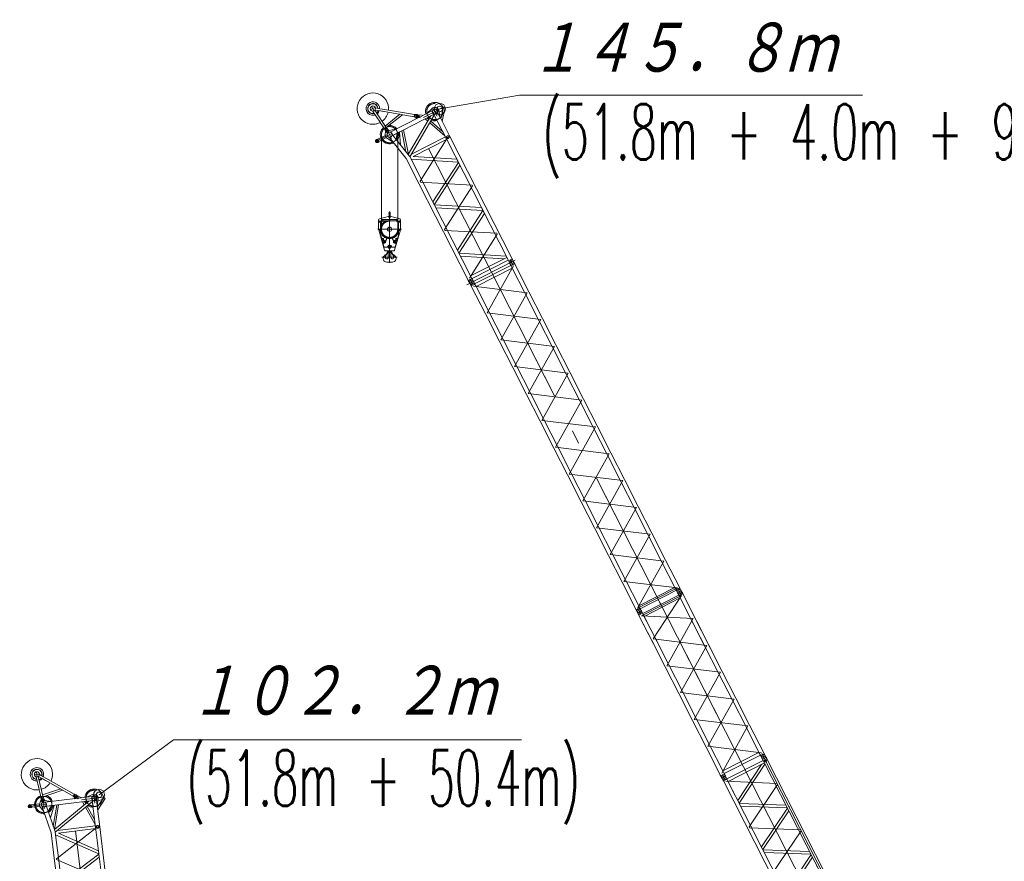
# Model space of a CAD drawing. Extents: x 34350 to 201729, y 12094 to 164960.
# Tile 70 of 70: x 122452 to 154373, y 131075 to 158360. Entities that reach past the tile are written whole.
import ezdxf
from ezdxf.enums import TextEntityAlignment as Align

# ---------------------------------------------------------------- set-up
doc = ezdxf.new("R2010")
doc.units = 0
doc.header["$LTSCALE"] = 150
doc.header["$MEASUREMENT"] = 0
for name, pattern in [('CENTER', [50.5, 30, -9, 2.5, -9]), ('HIDDEN', [12.6, 8.4, -4.2]), ('PHANTOM', [58, 30, -9, 2.5, -5, 2.5, -9])]:
    doc.linetypes.add(name, pattern=pattern)
doc.layers.add('11', color=251, linetype='Continuous')
doc.styles.get("Standard").update_dxf_attribs({"font": 'txt', "bigfont": 'bigfont'})

# ---------------------------------------------------------------- blocks, each defined once
blk = doc.blocks.new('*G64')
at = {"layer": '11', "color": 251, "linetype": 'CENTER', "lineweight": 9}
for p, q in [((123060, 133901), (122917, 133884)), ((122928, 133885), (122948, 133888)), ((123022, 133806), (123000, 133985)), ((123101, 133906), (123060, 133901)), ((123093, 133906), (123073, 133903)), ((123177, 133147), (123211, 133004)), ((124192, 133221), (124320, 133148)), ((124295, 133231), (124236, 133128)), ((124451, 133065), (125174, 133154)), ((122715, 132852), (123336, 132928)), ((122779, 132917), (122793, 132804)), ((123220, 133012), (123248, 132780)), ((124812, 127598), (124145, 133027)), ((123644, 131160), (124978, 132192)), ((123648, 131129), (123644, 131160)), ((125190, 130465), (123648, 131129)), ((123858, 129417), (125194, 130434)), ((125194, 130434), (125190, 130465)), ((123862, 129386), (123858, 129417)), ((125404, 128722), (123862, 129386)), ((124074, 127658), (125408, 128691)), ((125408, 128691), (125404, 128722)), ((125664, 127703), (123920, 127489)), ((125454, 127760), (125453, 127771)), ((125598, 127695), (125464, 127678)), ((125597, 127694), (125465, 127678)), ((125531, 127686), (125522, 127757)), ((125545, 127576), (125531, 127686)), ((125587, 127782), (125588, 127776)), ((124015, 127583), (124014, 127594)), ((124159, 127518), (124025, 127501)), ((124159, 127518), (124025, 127501)), ((124101, 127438), (124078, 127620)), ((124148, 127605), (124149, 127600))]:
    blk.add_line(p, q, dxfattribs=at)
at = {"layer": '11', "color": 251, "linetype": 'Continuous', "lineweight": 9}
for p, q in [((122983, 133816), (122984, 133811)), ((122984, 133811), (123081, 133401)), ((123213, 133148), (123053, 133823)), ((123060, 133827), (123220, 133736)), ((123157, 133772), (123079, 133714)), ((123224, 133814), (123094, 133888)), ((123296, 133773), (123224, 133814)), ((124216, 133248), (123296, 133773)), ((123291, 133695), (123220, 133736)), ((123220, 133736), (124181, 133187)), ((123082, 133395), (123144, 133132)), ((123219, 133141), (123142, 133123)), ((123142, 133123), (123144, 133132)), ((123145, 133110), (123142, 133123)), ((123144, 133132), (123213, 133148)), ((123147, 133059), (123145, 133110)), ((123194, 133226), (123773, 133420)), ((123208, 133168), (123194, 133226)), ((123843, 133380), (123208, 133168)), ((123213, 133148), (123219, 133141)), ((123219, 133141), (123222, 133128)), ((123222, 133128), (123243, 133082)), ((124340, 133118), (123275, 132987)), ((124181, 133187), (124216, 133248)), ((124186, 133179), (124181, 133187)), ((124226, 133248), (124186, 133179)), ((124198, 133172), (124186, 133179)), ((124237, 133139), (124198, 133172)), ((124202, 133204), (124202, 133204)), ((124205, 133204), (124205, 133204)), ((124207, 133204), (124207, 133204)), ((124216, 133248), (124226, 133248)), ((124227, 133147), (124224, 133144)), ((124224, 133144), (124229, 133105)), ((124226, 133248), (124237, 133241)), ((124229, 133105), (124340, 133118)), ((124237, 133241), (124285, 133225)), ((124249, 133132), (124237, 133139)), ((124285, 133225), (124297, 133218)), ((124439, 133144), (124313, 133204)), ((124340, 133118), (124331, 133188)), ((124331, 133188), (124337, 133188)), ((124337, 133188), (124346, 133119)), ((124342, 133095), (124340, 133118)), ((124805, 133175), (124346, 133119)), ((124346, 133119), (124440, 133130)), ((124346, 133119), (124348, 133096)), ((124440, 133130), (124439, 133144)), ((124613, 133157), (124813, 133240)), ((124805, 133175), (124613, 133152)), ((124613, 133152), (124613, 133157)), ((124956, 133207), (124956, 133207)), ((125000, 133109), (124964, 132866)), ((124978, 133178), (124978, 133178)), ((125225, 133112), (124981, 132743)), ((124998, 132878), (125175, 133145)), ((125175, 133145), (125225, 133112)), ((122785, 132911), (122775, 132909)), ((122787, 132810), (122797, 132811)), ((123094, 132938), (122823, 132905)), ((122833, 132826), (123103, 132859)), ((123100, 132962), (123141, 133059)), ((123235, 132684), (123126, 132823)), ((123139, 133044), (123138, 133044)), ((123141, 133059), (123147, 133059)), ((123150, 133045), (123147, 133059)), ((123156, 133033), (123156, 133033)), ((123473, 132001), (123185, 132845)), ((123243, 133082), (123246, 133068)), ((123245, 133071), (123251, 133072)), ((123251, 133072), (123251, 133068)), ((123268, 133051), (123466, 133016)), ((123467, 133011), (123275, 132987)), ((123311, 132888), (123602, 132037)), ((123321, 132859), (124822, 133043)), ((123334, 132861), (123325, 132847)), ((123325, 132847), (123334, 132861)), ((123564, 132889), (123334, 132861)), ((123334, 132861), (123480, 132879)), ((123481, 132872), (123380, 132705)), ((123456, 132483), (123565, 132883)), ((123466, 133016), (123467, 133011)), ((123480, 132879), (123481, 132872)), ((123651, 132900), (123541, 132216)), ((123565, 132883), (123564, 132889)), ((123579, 132103), (124694, 133028)), ((123713, 132907), (123584, 132107)), ((124810, 133017), (123605, 132017)), ((124348, 133096), (124342, 133095)), ((124490, 133003), (124545, 132904)), ((124555, 133011), (124592, 132943)), ((124586, 132831), (124902, 132266)), ((124633, 132870), (124882, 132425)), ((124689, 132917), (124693, 132913)), ((124693, 132913), (124824, 132861)), ((124694, 133028), (124807, 133041)), ((124813, 132989), (124788, 132999)), ((124807, 133041), (124810, 133017)), ((124913, 132179), (124807, 133041)), ((124829, 132861), (124813, 132989)), ((124824, 132861), (124829, 132861)), ((124950, 132964), (124937, 133072)), ((124937, 133072), (124959, 132889)), ((124963, 132860), (125045, 132196)), ((124998, 132878), (124967, 132830)), ((123240, 132685), (123235, 132684)), ((123380, 132705), (123374, 132703)), ((123450, 132481), (123456, 132483)), ((124981, 132743), (124978, 132739)), ((123678, 132078), (124907, 132228)), ((124907, 132228), (124917, 132140)), ((124913, 132179), (125045, 132196)), ((125045, 132196), (124913, 132179)), ((125452, 127784), (124913, 132179)), ((125045, 132196), (125584, 127800)), ((123586, 131085), (123473, 132001)), ((123605, 132024), (123718, 131101)), ((123718, 131101), (123605, 132024)), ((125019, 131316), (123616, 131933)), ((124917, 132140), (123705, 131991)), ((123705, 131991), (125006, 131419)), ((125019, 131310), (123806, 130386)), ((123813, 130280), (125032, 131208)), ((125006, 131419), (125019, 131316)), ((125032, 131208), (125019, 131310)), ((124013, 127608), (123586, 131085)), ((123718, 131101), (124145, 127624)), ((123806, 130386), (123813, 130280)), ((123832, 130176), (123818, 130284)), ((123819, 130278), (125220, 129675)), ((125233, 129573), (123832, 130176)), ((125220, 129675), (125233, 129573)), ((124020, 128643), (125233, 129567)), ((125246, 129465), (124032, 128541)), ((125233, 129567), (125246, 129465)), ((124033, 128535), (125439, 127916)), ((124046, 128432), (125336, 127865)), ((125441, 127878), (124133, 127717)), ((124147, 127616), (125452, 127777)), ((125452, 127778), (125464, 127678)), ((125586, 127794), (125598, 127695)), ((124147, 127617), (124013, 127601)), ((124013, 127608), (124013, 127601)), ((124013, 127601), (124025, 127501)), ((124065, 127448), (124133, 127457)), ((124145, 127624), (124147, 127617)), ((124147, 127617), (124159, 127518))]:
    blk.add_line(p, q, dxfattribs=at)
at = {"layer": '11', "color": 251, "linetype": 'HIDDEN', "lineweight": 9}
for p, q in [((124237, 133241), (124198, 133172)), ((124851, 133223), (124884, 132956)), ((122785, 132911), (122775, 132909)), ((122787, 132810), (122797, 132811))]:
    blk.add_line(p, q, dxfattribs=at)
at = {"layer": '11', "color": 251, "linetype": 'Continuous', "lineweight": 9}
blk.add_lwpolyline([(123151, 133857), (123151, 133856)], dxfattribs=at)
for centre, radius in [((123011, 133895), 84.1), ((124265, 133179), 17.1), ((124864, 133116), 84.3), ((124864, 133116), 76), ((122786, 132860), 45), ((122786, 132860), 26), ((123232, 132915), 84), ((123232, 132915), 80), ((123196, 133065), 30), ((123196, 133065), 22.5), ((123196, 133065), 22.5), ((125531, 127686), 25.5), ((124092, 127510), 25.5)]:
    blk.add_circle(centre, radius, dxfattribs=at)
at = {"layer": '11', "color": 251, "linetype": 'CENTER', "lineweight": 9}
blk.add_circle((123232, 132915), 264, dxfattribs=at)
at = {"layer": '11', "color": 251, "linetype": 'HIDDEN', "lineweight": 9}
for centre, radius in [((124265, 133179), 22.5), ((124865, 133116), 264), ((124978, 132192), 44.5)]:
    blk.add_circle(centre, radius, dxfattribs=at)
at = {"layer": '11', "color": 251, "linetype": 'Continuous', "lineweight": 9}
for centre, radius, start, end in [((123011, 133895), 508, -25.7595, -81.8082), ((123011, 133895), 218, 93.3495, -119.7462), ((123011, 133895), 218, -20.4625, 93.3495), ((123011, 133895), 167, 126.4442, -92.3653), ((123011, 133895), 158, 126.4428, -93.2319), ((123011, 133895), 167, -17.5976, 126.4445), ((123011, 133895), 158, -16.9337, 126.4444), ((123011, 133895), 218, -70.1269, -38.9591), ((123011, 133895), 218, -119.7456, -88.6433), ((123011, 133895), 508, -73.9065, -33.6619), ((123232, 132915), 301, 109.9706, -172.9997), ((123011, 133895), 508, -95.0368, -81.81), ((123232, 132915), 302, 19.7397, 74.0671), ((124273, 133175), 49, -119.711, 60.288), ((124864, 133116), 302, 88.5731, 174.2576), ((124864, 133116), 135, -4.2295, 112.5447), ((124864, 133116), 302, 2.1691, 88.5717), ((122781, 132860), 50, 97, -83), ((122791, 132861), 50, 67.0579, 96.9992), ((122791, 132861), 50, -83, -53.1168), ((122820, 132930), 25, -112.8975, -83.0008), ((122836, 132801), 24.9, 97, 126.9215), ((123232, 132915), 301, -165.3808, -84.0263), ((123232, 132915), 140, 160.2834, -138.7048), ((123198, 133057), 49, -166.7358, 13.262), ((123271, 133070), 20, -173, -99.8074), ((123232, 132915), 302, -58.4154, -5.743), ((124864, 133116), 301, -160.2596, -148.1908), ((124864, 133116), 301, -132.4625, -95.7161), ((123539, 132016), 66.3, 7, 18.8779), ((123539, 132016), 66.4, 7, 18.8555), ((125532, 127681), 67.5, -83, 7), ((124093, 127505), 67.5, -173, -83), ((124093, 127505), 67.5, -83, 7), ((125532, 127681), 67.5, -173, -83)]:
    blk.add_arc(centre, radius, start, end, dxfattribs=at)
at = {"layer": '11', "color": 251, "linetype": 'HIDDEN', "lineweight": 9}
for centre, radius, start, end in [((122820, 132930), 25, -112.8957, -83.0008), ((122836, 132801), 24.9, 97, 126.918)]:
    blk.add_arc(centre, radius, start, end, dxfattribs=at)
blk = doc.blocks.new('*G83')
at = {"layer": '11', "color": 251, "linetype": 'CENTER', "lineweight": 9}
for p, q in [((133945, 155501), (133817, 155435)), ((133942, 155398), (133860, 155558)), ((133982, 155519), (133945, 155501)), ((133975, 155516), (133958, 155507)), ((135539, 155190), (136188, 155521)), ((133827, 155440), (133845, 155449)), ((135242, 155249), (135387, 155224)), ((135335, 155293), (135315, 155175)), ((134313, 154832), (134394, 154709)), ((137747, 150176), (135264, 155050)), ((133981, 154396), (134538, 154680)), ((134400, 154720), (134506, 154511)), ((135432, 153124), (136332, 154550)), ((134018, 154479), (134070, 154378)), ((135446, 153096), (135432, 153124)), ((137122, 153000), (135446, 153096)), ((136229, 151559), (137137, 152972)), ((137137, 152972), (137122, 153000)), ((136243, 151531), (136229, 151559)), ((137920, 151436), (136243, 151531)), ((137033, 149981), (137934, 151408)), ((137934, 151408), (137920, 151436)), ((138513, 150566), (136947, 149769)), ((138296, 150548), (138291, 150558)), ((138453, 150536), (138333, 150475)), ((138453, 150536), (138334, 150475)), ((138393, 150505), (138361, 150569)), ((138444, 150406), (138393, 150505)), ((138413, 150615), (138416, 150610)), ((137004, 149890), (136999, 149900)), ((137161, 149878), (137041, 149817)), ((137161, 149878), (137041, 149817)), ((137134, 149783), (137051, 149947)), ((137121, 149956), (137124, 149951))]:
    blk.add_line(p, q, dxfattribs=at)
at = {"layer": '11', "color": 251, "linetype": 'Continuous', "lineweight": 9}
for p, q in [((134130, 155474), (133982, 155500)), ((134211, 155461), (134130, 155474)), ((135255, 155282), (134211, 155461)), ((135659, 155332), (135819, 155479)), ((135965, 155496), (135965, 155497)), ((135995, 155477), (135995, 155477)), ((136117, 155202), (136192, 155513)), ((136250, 155499), (136147, 155069)), ((136192, 155513), (136250, 155499)), ((133903, 155394), (133905, 155389)), ((133905, 155389), (134136, 155038)), ((134347, 154845), (133966, 155425)), ((133971, 155431), (134152, 155400)), ((134081, 155412), (134028, 155331)), ((134233, 155386), (134152, 155400)), ((134152, 155400), (135244, 155213)), ((134302, 154912), (134780, 155292)), ((134860, 155278), (134336, 154862)), ((135416, 155202), (134460, 154715)), ((134547, 154610), (135894, 155297)), ((135048, 153988), (135780, 155238)), ((135892, 155268), (135102, 153917)), ((135244, 155213), (135255, 155282)), ((135251, 155206), (135244, 155213)), ((135265, 155285), (135251, 155206)), ((135264, 155204), (135251, 155206)), ((135255, 155282), (135265, 155285)), ((135257, 155236), (135257, 155236)), ((135260, 155237), (135260, 155237)), ((135262, 155238), (135262, 155238)), ((135312, 155187), (135264, 155204)), ((135265, 155285), (135277, 155283)), ((135277, 155283), (135328, 155284)), ((135301, 155191), (135298, 155187)), ((135298, 155187), (135317, 155152)), ((135326, 155185), (135312, 155187)), ((135317, 155152), (135416, 155202)), ((135328, 155284), (135342, 155281)), ((135500, 155260), (135362, 155274)), ((135384, 155265), (135389, 155267)), ((135416, 155202), (135384, 155265)), ((135389, 155267), (135421, 155205)), ((135426, 155182), (135416, 155202)), ((135834, 155415), (135421, 155205)), ((135421, 155205), (135506, 155248)), ((135421, 155205), (135432, 155184)), ((135432, 155184), (135426, 155182)), ((135506, 155248), (135500, 155260)), ((135597, 155145), (135682, 155071)), ((135655, 155175), (135713, 155124)), ((135662, 155327), (135659, 155332)), ((135834, 155415), (135662, 155327)), ((135780, 155238), (135881, 155290)), ((135905, 155243), (135878, 155243)), ((135881, 155290), (135892, 155268)), ((136275, 154516), (135881, 155290)), ((135963, 155128), (135905, 155243)), ((136042, 155266), (135993, 155364)), ((135993, 155364), (136077, 155199)), ((136040, 155419), (136088, 155179)), ((136090, 155173), (136394, 154576)), ((136117, 155202), (136103, 155146)), ((134139, 155032), (134288, 154806)), ((134288, 154806), (134347, 154845)), ((134355, 154840), (134288, 154797)), ((134336, 154862), (134302, 154912)), ((134347, 154845), (134355, 154840)), ((134355, 154840), (134363, 154830)), ((134363, 154830), (134398, 154793)), ((135746, 155017), (136235, 154594)), ((135777, 155070), (136163, 154736)), ((135813, 155133), (135818, 155130)), ((135818, 155130), (135959, 155126)), ((135959, 155126), (135963, 155128)), ((136147, 155069), (136145, 155064)), ((134307, 154607), (134064, 154483)), ((134100, 154412), (134343, 154536)), ((134288, 154797), (134288, 154806)), ((134296, 154786), (134288, 154797)), ((134316, 154739), (134296, 154786)), ((134304, 154632), (134310, 154737)), ((134310, 154737), (134315, 154739)), ((134313, 154722), (134312, 154722)), ((134323, 154727), (134316, 154739)), ((134332, 154717), (134332, 154717)), ((134527, 154416), (134377, 154510)), ((134398, 154793), (134405, 154781)), ((134403, 154784), (134408, 154787)), ((134408, 154787), (134410, 154783)), ((134984, 153856), (134425, 154551)), ((134432, 154772), (134630, 154808)), ((134632, 154803), (134460, 154715)), ((134528, 154634), (135092, 153934)), ((134559, 154616), (134555, 154600)), ((134555, 154600), (134559, 154616)), ((134765, 154721), (134559, 154616)), ((134559, 154616), (134690, 154683)), ((134630, 154808), (134632, 154803)), ((134693, 154677), (134655, 154486)), ((134690, 154683), (134693, 154677)), ((134768, 154716), (134765, 154721)), ((134802, 154303), (134768, 154716)), ((134844, 154761), (134973, 154081)), ((134900, 154790), (135052, 153993)), ((135150, 153998), (136253, 154560)), ((136253, 154560), (136293, 154481)), ((136275, 154516), (136394, 154576)), ((136394, 154576), (136275, 154516)), ((138286, 150571), (136275, 154516)), ((136394, 154576), (138404, 150631)), ((134026, 154475), (134017, 154471)), ((134062, 154382), (134071, 154386)), ((134530, 154419), (134527, 154416)), ((134655, 154486), (134651, 154482)), ((134798, 154299), (134802, 154303)), ((136293, 154481), (135204, 153926)), ((135099, 153923), (135522, 153094)), ((135522, 153094), (135099, 153923)), ((135204, 153926), (136623, 153834)), ((135403, 153033), (134984, 153856)), ((136670, 153741), (135141, 153841)), ((136673, 153735), (135849, 152452)), ((135892, 152356), (136720, 153644)), ((136623, 153834), (136670, 153741)), ((136720, 153644), (136673, 153735)), ((136994, 149912), (135403, 153033)), ((135522, 153094), (137112, 149973)), ((135849, 152452), (135892, 152356)), ((135945, 152263), (135895, 152361)), ((135898, 152355), (137421, 152268)), ((137467, 152176), (135945, 152263)), ((137421, 152268), (137467, 152176)), ((136646, 150888), (137470, 152171)), ((137517, 152079), (136692, 150796)), ((137470, 152171), (137517, 152079)), ((136695, 150790), (138228, 150690)), ((136742, 150698), (138149, 150606)), ((138243, 150654), (137069, 150056)), ((137116, 149966), (138288, 150563)), ((138288, 150564), (138333, 150475)), ((138408, 150626), (138453, 150536)), ((136994, 149912), (136996, 149906)), ((137116, 149967), (136996, 149906)), ((136996, 149906), (137041, 149817)), ((137097, 149780), (137158, 149811)), ((137112, 149973), (137116, 149967)), ((137116, 149967), (137161, 149878))]:
    blk.add_line(p, q, dxfattribs=at)
at = {"layer": '11', "color": 251, "linetype": 'HIDDEN', "lineweight": 9}
for p, q in [((135861, 155475), (135983, 155236)), ((135277, 155283), (135264, 155204)), ((134026, 154475), (134017, 154471)), ((134062, 154382), (134071, 154386))]:
    blk.add_line(p, q, dxfattribs=at)
at = {"layer": '11', "color": 251, "linetype": 'Continuous', "lineweight": 9}
blk.add_lwpolyline([(134046, 155489), (134046, 155489)], dxfattribs=at)
for centre, radius in [((133901, 155478), 84.1), ((135910, 155379), 84.3), ((135910, 155379), 76), ((135325, 155234), 17.1), ((134359, 154762), 30), ((134359, 154762), 22.5), ((134359, 154762), 22.5), ((134444, 154632), 84), ((134444, 154632), 80), ((134044, 154429), 45), ((134044, 154429), 26), ((138393, 150505), 25.5), ((137101, 149847), 25.5)]:
    blk.add_circle(centre, radius, dxfattribs=at)
at = {"layer": '11', "color": 251, "linetype": 'HIDDEN', "lineweight": 9}
for centre, radius in [((135910, 155379), 264), ((135325, 155234), 22.5), ((136332, 154551), 44.5)]:
    blk.add_circle(centre, radius, dxfattribs=at)
at = {"layer": '11', "color": 251, "linetype": 'CENTER', "lineweight": 9}
blk.add_circle((134444, 154632), 264, dxfattribs=at)
at = {"layer": '11', "color": 251, "linetype": 'Continuous', "lineweight": 9}
for centre, radius, start, end in [((133901, 155478), 508, -5.7595, -61.8082), ((133901, 155478), 218, 113.3495, -99.7462), ((133901, 155478), 167, 146.4442, -72.3653), ((133901, 155478), 158, 146.4428, -73.2319), ((133901, 155478), 167, 2.4024, 146.4445), ((133901, 155478), 158, 3.0663, 146.4444), ((133901, 155478), 218, -0.4625, 113.3495), ((135910, 155379), 302, 108.5731, -165.7424), ((135910, 155379), 302, 22.1691, 108.5717), ((135910, 155379), 135, 15.7705, 132.5447), ((133901, 155478), 218, -99.7456, -68.6433), ((133901, 155478), 218, -50.1269, -18.9591), ((133901, 155478), 508, -53.9065, -13.6619), ((135334, 155233), 49, -99.711, 80.288), ((135910, 155379), 301, -140.2596, -128.1908), ((133901, 155478), 508, -75.0368, -61.81), ((134444, 154632), 301, 129.9706, -152.9997), ((134444, 154632), 302, 39.7397, 94.0671), ((135910, 155379), 301, -112.4625, -75.7161), ((134444, 154632), 140, -179.7166, -118.7048), ((134364, 154754), 49, -146.7358, 33.262), ((134428, 154792), 20, -153, -79.8074), ((134444, 154632), 302, -38.4154, 14.257), ((134040, 154426), 50, 117, -63), ((134049, 154431), 50, 87.0579, 116.9992), ((134052, 154506), 25, -92.8975, -63.0008), ((134049, 154431), 50, -63, -33.1168), ((134111, 154390), 24.9, 117, 146.9215), ((134444, 154632), 301, -145.3808, -64.0263), ((135040, 153892), 66.3, 27, 38.8779), ((135040, 153892), 66.4, 27, 38.8555), ((138396, 150501), 67.5, -153, -63), ((138396, 150501), 67.5, -63, 27), ((137104, 149843), 67.5, -153, -63), ((137104, 149843), 67.5, -63, 27)]:
    blk.add_arc(centre, radius, start, end, dxfattribs=at)
at = {"layer": '11', "color": 251, "linetype": 'HIDDEN', "lineweight": 9}
for centre, radius, start, end in [((134052, 154506), 25, -92.8957, -63.0008), ((134111, 154390), 24.9, 117, 146.918)]:
    blk.add_arc(centre, radius, start, end, dxfattribs=at)
blk = doc.blocks.new('*G84')
at = {"layer": '11', "color": 251, "linetype": 'Continuous', "lineweight": 9}
for p, q in [((146505, 134437), (146503, 134441)), ((146551, 134347), (146505, 134437)), ((146625, 134498), (146623, 134502)), ((146671, 134409), (146625, 134498)), ((146674, 134400), (146671, 134409)), ((148569, 130681), (146674, 134400)), ((146554, 134344), (145380, 133746)), ((145420, 133666), (146594, 134264)), ((146503, 134218), (145734, 133050)), ((145781, 132959), (146614, 134225)), ((146594, 134264), (146503, 134218)), ((146551, 134347), (146556, 134340)), ((146594, 134264), (146554, 134344)), ((148510, 130503), (146556, 134340)), ((146614, 134225), (146594, 134264)), ((145213, 133778), (145211, 133783)), ((145259, 133689), (145213, 133778)), ((145379, 133750), (145259, 133689)), ((145333, 133840), (145331, 133844)), ((145381, 133746), (145333, 133840)), ((145264, 133681), (145259, 133689)), ((145382, 133742), (145264, 133681)), ((145264, 133681), (147888, 128530)), ((145380, 133746), (145420, 133666)), ((147812, 128973), (145382, 133742)), ((145594, 133325), (145589, 133336)), ((145784, 132952), (147291, 132896)), ((147337, 132806), (145831, 132861)), ((147340, 132799), (146500, 131548)), ((147291, 132896), (147337, 132806)), ((147387, 132708), (147340, 132799)), ((146546, 131457), (147387, 132708)), ((146168, 132199), (146163, 132210)), ((146550, 131451), (148056, 131395)), ((148102, 131304), (146596, 131360)), ((148106, 131297), (147273, 130032)), ((147383, 130038), (148152, 131206)), ((148311, 130895), (148288, 130939)), ((146933, 130698), (146928, 130708)), ((148456, 130585), (147293, 129992)), ((148382, 130754), (148360, 130799)), ((148454, 130614), (148431, 130658)), ((148736, 130273), (148536, 130667)), ((148537, 130673), (148549, 130680)), ((148539, 130669), (148537, 130673)), ((148582, 130670), (148802, 130308)), ((147333, 129913), (148507, 130511)), ((148589, 130200), (148494, 130468)), ((148506, 130498), (148540, 130516)), ((148507, 130496), (148545, 130515)), ((148514, 130497), (148511, 130502)), ((148545, 130515), (148682, 130246)), ((148682, 130246), (148736, 130273)), ((148802, 130308), (148798, 130305)), ((148798, 130305), (149325, 129271)), ((148805, 130303), (148800, 130300)), ((148800, 130300), (149001, 129907)), ((149005, 129910), (148805, 130303)), ((148894, 129600), (147392, 129943)), ((148594, 130202), (148589, 130200)), ((148592, 130194), (148596, 130196)), ((149109, 129180), (148592, 130194)), ((149121, 129167), (148594, 130201)), ((148596, 130196), (149113, 129182)), ((148737, 130124), (148741, 130126)), ((148756, 130080), (148737, 130124)), ((149165, 129276), (148756, 130080)), ((148773, 129926), (148768, 129950)), ((148799, 130155), (148803, 130157)), ((148803, 130157), (148826, 130117)), ((148826, 130117), (149239, 129307)), ((147368, 129844), (148854, 129505)), ((148852, 129770), (148898, 129681)), ((148924, 129541), (148894, 129600)), ((149001, 129907), (149005, 129910)), ((149001, 129907), (149003, 129909)), ((149001, 129908), (149003, 129907)), ((149002, 129905), (149001, 129907)), ((149003, 129907), (149001, 129907)), ((149001, 129907), (149003, 129906)), ((149003, 129909), (149002, 129905)), ((149002, 129908), (149003, 129908)), ((149003, 129907), (149002, 129907)), ((149003, 129906), (149002, 129905)), ((149002, 129906), (149002, 129906)), ((149002, 129905), (149002, 129905)), ((149003, 129909), (149003, 129909)), ((149003, 129908), (149003, 129908)), ((147576, 129435), (147571, 129446)), ((148924, 129541), (147811, 128974)), ((147828, 128902), (148957, 129477)), ((148854, 129505), (148924, 129541)), ((148970, 129451), (148924, 129541)), ((148957, 129477), (149073, 129250)), ((149157, 129293), (149165, 129276)), ((149171, 129583), (149167, 129581)), ((149167, 129581), (149317, 129286)), ((149322, 129288), (149171, 129583)), ((149194, 129473), (149221, 129420)), ((149207, 129503), (149202, 129500)), ((149231, 129328), (149232, 129323)), ((149239, 129307), (149243, 129277)), ((149248, 129411), (149252, 129413)), ((149317, 129286), (149322, 129288)), ((147811, 128974), (147844, 128910)), ((149073, 129250), (147944, 128674)), ((147993, 128618), (149106, 129185)), ((149106, 129185), (149060, 129276)), ((149113, 129182), (149109, 129180)), ((149190, 129251), (149170, 129269)), ((149170, 129269), (149176, 129264)), ((149196, 129254), (149190, 129251)), ((149243, 129277), (149236, 129274)), ((149243, 129277), (149236, 129274)), ((147944, 128674), (147828, 128902)), ((147960, 128683), (147993, 128618)), ((148137, 128700), (147989, 128625)), ((148062, 128496), (148144, 128687)), ((148144, 128687), (148137, 128700)), ((147887, 128530), (148007, 128591)), ((147887, 128530), (147937, 128432)), ((147989, 128625), (148007, 128591)), ((148007, 128591), (147993, 128617)), ((148007, 128591), (148008, 128591)), ((148008, 128591), (148057, 128494)), ((148057, 128494), (148062, 128496)), ((148057, 128494), (148060, 128489))]:
    blk.add_line(p, q, dxfattribs=at)
at = {"layer": '11', "color": 251, "linetype": 'CENTER', "lineweight": 9}
for p, q in [((146625, 134498), (146505, 134437)), ((146532, 134532), (146616, 134368)), ((146565, 134467), (149289, 129121)), ((146668, 134414), (146666, 134419)), ((145919, 134138), (148643, 128792)), ((146545, 134357), (146550, 134348)), ((145333, 133840), (145213, 133778)), ((145240, 133874), (145324, 133710)), ((145376, 133755), (145374, 133760)), ((145253, 133699), (145258, 133689)), ((145341, 133676), (147008, 133599)), ((147023, 133568), (146098, 132190)), ((147008, 133599), (147023, 133568)), ((147390, 132848), (147406, 132817)), ((146098, 132190), (146114, 132159)), ((146114, 132159), (147773, 132097)), ((147789, 132066), (146863, 130688)), ((146879, 130657), (148546, 130580)), ((148481, 130707), (149352, 128997)), ((148759, 130161), (148563, 130547)), ((148731, 130121), (148808, 130160)), ((148758, 130135), (148783, 130147)), ((149267, 129164), (148759, 130161)), ((148762, 130137), (148784, 130148)), ((148953, 129693), (149022, 129728)), ((149170, 129240), (149264, 129288)), ((149216, 129264), (149254, 129283)), ((149216, 129264), (149183, 129247)), ((149207, 129259), (149225, 129268)), ((149215, 129263), (149218, 129265)), ((149215, 129263), (149218, 129265)), ((149233, 129231), (149267, 129164)), ((148057, 128494), (147937, 128432)), ((148030, 128398), (147947, 128562)), ((148052, 128491), (147947, 128438))]:
    blk.add_line(p, q, dxfattribs=at)
at = {"layer": '11', "color": 251, "linetype": 'HIDDEN', "lineweight": 9}
for p, q in [((147385, 132712), (147342, 132796)), ((148505, 130513), (148468, 130587)), ((148512, 130647), (148580, 130513)), ((148532, 130509), (148507, 130496)), ((149324, 129273), (148797, 130307)), ((148798, 130305), (148800, 130300)), ((148596, 130196), (148594, 130201)), ((148741, 130126), (148735, 130123)), ((148735, 130123), (148771, 129933)), ((148773, 129926), (148908, 129662)), ((148804, 130158), (148799, 130156)), ((148879, 130067), (148804, 130158)), ((149231, 129378), (148883, 130062)), ((148915, 129655), (148965, 129620)), ((148971, 129613), (149125, 129311)), ((149125, 129311), (149190, 129251)), ((149243, 129277), (149231, 129378)), ((148510, 129054), (148469, 129134)), ((148505, 129063), (148473, 129125)), ((148473, 129125), (148505, 129063)), ((149190, 129251), (149196, 129254)), ((149236, 129274), (149243, 129277))]:
    blk.add_line(p, q, dxfattribs=at)
blk.add_lwpolyline([(148908, 129662), (148908, 129661), (148909, 129660), (148910, 129659), (148910, 129659), (148911, 129658), (148912, 129657), (148912, 129657), (148913, 129656), (148914, 129655), (148915, 129655)], dxfattribs=at)
at = {"layer": '11', "color": 251, "linetype": 'Continuous', "lineweight": 9}
blk.add_lwpolyline([(149325, 129271), (149325, 129266), (149326, 129262), (149326, 129258), (149326, 129254), (149326, 129251), (149326, 129248), (149325, 129246), (149324, 129243), (149323, 129241), (149322, 129240)], dxfattribs=at)
at = {"layer": '11', "color": 251, "linetype": 'CENTER', "lineweight": 9}
for centre, radius in [((146633, 134334), 35), ((148770, 130141), 32.5), ((149216, 129264), 22.5)]:
    blk.add_circle(centre, radius, dxfattribs=at)
at = {"layer": '11', "color": 251, "linetype": 'Continuous', "lineweight": 9}
for centre, radius in [((145273, 133809), 25.5), ((145273, 133809), 25), ((148770, 130141), 65), ((148770, 130141), 40), ((148770, 130141), 40), ((148770, 130141), 38), ((148988, 129711), 27.5), ((149216, 129265), 65), ((149216, 129264), 40), ((149216, 129264), 40), ((149216, 129264), 38), ((149216, 129264), 27.5)]:
    blk.add_circle(centre, radius, dxfattribs=at)
at = {"layer": '11', "color": 251, "linetype": 'HIDDEN', "lineweight": 9}
blk.add_circle((148770, 130141), 27.5, dxfattribs=at)
at = {"layer": '11', "color": 251, "linetype": 'Continuous', "lineweight": 9}
for centre, radius, start, end in [((146563, 134472), 67.5, 117, -153), ((146563, 134472), 67.5, 27, 117), ((145271, 133814), 67.5, 117, -153), ((145271, 133814), 67.5, 27, 117), ((148560, 130657), 25, 31.338, 116.9978), ((148518, 130476), 25, 117, -160.4911), ((148770, 130141), 32.5, 27, -153), ((149212, 129482), 20, 117, -153.0262), ((149239, 129429), 20, -153, -62.9825), ((149147, 129181), 30, -153, -89.492), ((148882, 129888), 784, -70.1854, -55.8148), ((149192, 129290), 30, -153, -136.3559), ((149192, 129290), 30.1, -153, -136.4224), ((149216, 129264), 22.5, -153, 27), ((147999, 128459), 67.5, -153, -63), ((147999, 128459), 67.5, -63, 27)]:
    blk.add_arc(centre, radius, start, end, dxfattribs=at)
at = {"layer": '11', "color": 251, "linetype": 'HIDDEN', "lineweight": 9}
for centre, radius, start, end in [((148770, 130141), 32.7, 27.3823, -153.0024), ((148791, 129935), 20, -172.9948, -152.9982), ((148865, 130053), 20.1, 27, 46.1365), ((148954, 129604), 20, 27, 55.4098), ((149216, 129264), 22.5, -153, 27)]:
    blk.add_arc(centre, radius, start, end, dxfattribs=at)
blk = doc.blocks.new('*G85')
at = {"layer": '11', "color": 251, "linetype": 'CENTER', "lineweight": 9}
for p, q in [((138513, 150566), (136947, 149769)), ((137608, 148852), (138457, 150381)), ((138453, 150536), (138333, 150475)), ((138453, 150536), (138334, 150475)), ((138393, 150505), (138361, 150569)), ((138444, 150406), (138393, 150505)), ((143195, 139484), (137747, 150176)), ((137747, 150176), (143195, 139484)), ((137161, 149878), (137041, 149817)), ((137161, 149878), (137041, 149817)), ((137134, 149783), (137051, 149947)), ((137079, 149743), (137084, 149733)), ((138900, 149510), (137165, 149722)), ((137202, 149799), (137199, 149804)), ((138052, 147982), (138900, 149510)), ((139344, 148640), (137608, 148852)), ((138495, 147112), (139344, 148640)), ((139787, 147770), (138052, 147982)), ((138938, 146242), (139787, 147770)), ((140230, 146900), (138495, 147112)), ((139382, 145371), (140230, 146900)), ((140674, 146030), (138938, 146242)), ((139825, 144501), (140674, 146030)), ((141117, 145159), (139382, 145371)), ((140269, 143631), (141117, 145159)), ((141561, 144289), (139825, 144501)), ((140712, 142761), (141561, 144289)), ((142004, 143419), (140269, 143631)), ((141155, 141890), (142004, 143419)), ((142447, 142549), (140712, 142761)), ((141599, 141020), (142447, 142549)), ((142891, 141679), (141155, 141890)), ((142042, 140150), (142891, 141679)), ((143334, 140808), (141599, 141020)), ((142486, 139280), (143334, 140808)), ((143778, 139938), (142042, 140150)), ((143778, 139938), (142486, 139280)), ((143744, 139856), (143739, 139866)), ((143901, 139844), (143781, 139783)), ((143900, 139844), (143782, 139783)), ((143814, 139866), (143868, 139761)), ((143861, 139923), (143864, 139918)), ((142609, 139186), (142489, 139124)), ((142608, 139185), (142490, 139125)), ((142568, 139119), (142524, 139205))]:
    blk.add_line(p, q, dxfattribs=at)
at = {"layer": '11', "color": 251, "linetype": 'Continuous', "lineweight": 9}
for p, q in [((137201, 149798), (138375, 150396)), ((138333, 150475), (138331, 150479)), ((138380, 150383), (138333, 150475)), ((138333, 150475), (138335, 150470)), ((138373, 150396), (138371, 150401)), ((138375, 150396), (138421, 150305)), ((138384, 150376), (138375, 150396)), ((138499, 150447), (138379, 150385)), ((138451, 150541), (138453, 150536)), ((138453, 150536), (138499, 150447)), ((138453, 150536), (138456, 150532)), ((138493, 150457), (138491, 150463)), ((138499, 150447), (138491, 150443)), ((138503, 150437), (138499, 150447)), ((138959, 149541), (138503, 150437)), ((138421, 150305), (137247, 149707)), ((138421, 150305), (138841, 149480)), ((137041, 149817), (137039, 149821)), ((137088, 149724), (137041, 149817)), ((137041, 149817), (137043, 149812)), ((137207, 149788), (137087, 149727)), ((137092, 149718), (137087, 149727)), ((137549, 148822), (137092, 149718)), ((137159, 149882), (137161, 149878)), ((137161, 149878), (137207, 149788)), ((137161, 149878), (137164, 149873)), ((137207, 149788), (137199, 149784)), ((137211, 149778), (137201, 149798)), ((137247, 149707), (137201, 149798)), ((137247, 149707), (137668, 148882)), ((139284, 148610), (138841, 149480)), ((138959, 149541), (139403, 148670)), ((137992, 147952), (137549, 148822)), ((137668, 148882), (138111, 148012)), ((139284, 148610), (139728, 147740)), ((139846, 147800), (139403, 148670)), ((137992, 147952), (138436, 147082)), ((138554, 147142), (138111, 148012)), ((139846, 147800), (140290, 146930)), ((140171, 146870), (139728, 147740)), ((138879, 146211), (138436, 147082)), ((138554, 147142), (138998, 146272)), ((140171, 146870), (140615, 145999)), ((140733, 146060), (140290, 146930)), ((138879, 146211), (139323, 145341)), ((139441, 145402), (138998, 146272)), ((141058, 145129), (140615, 145999)), ((140733, 146060), (141176, 145190)), ((139766, 144471), (139323, 145341)), ((139441, 145402), (139885, 144531)), ((141058, 145129), (141501, 144259)), ((141620, 144319), (141176, 145190)), ((139766, 144471), (140209, 143601)), ((140328, 143661), (139885, 144531)), ((141620, 144319), (142063, 143449)), ((141945, 143389), (141501, 144259)), ((140328, 143661), (140771, 142791)), ((140653, 142731), (140209, 143601)), ((141945, 143389), (142388, 142519)), ((142507, 142579), (142063, 143449)), ((140653, 142731), (141096, 141860)), ((141215, 141921), (140771, 142791)), ((142832, 141648), (142388, 142519)), ((142507, 142579), (142950, 141709)), ((141540, 140990), (141096, 141860)), ((141215, 141921), (141658, 141050)), ((142832, 141648), (143275, 140778)), ((143393, 140839), (142950, 141709)), ((141540, 140990), (141983, 140120)), ((142101, 140180), (141658, 141050)), ((143695, 139953), (143275, 140778)), ((143393, 140839), (143850, 139942)), ((142522, 139355), (142101, 140180)), ((141983, 140120), (142440, 139224)), ((143695, 139953), (142522, 139355)), ((142568, 139265), (143741, 139863)), ((143741, 139863), (143695, 139953)), ((143850, 139942), (143732, 139882)), ((143732, 139882), (143741, 139863)), ((143734, 139875), (143781, 139783)), ((143856, 139933), (143735, 139872)), ((143856, 139933), (143848, 139930)), ((143856, 139933), (143850, 139942)), ((143901, 139844), (143856, 139933)), ((143899, 139848), (143901, 139844)), ((143904, 139840), (143901, 139844)), ((142440, 139224), (142558, 139284)), ((142443, 139214), (142440, 139224)), ((142442, 139217), (142489, 139124)), ((142564, 139275), (142443, 139214)), ((142449, 139203), (142452, 139198)), ((142522, 139355), (142568, 139265)), ((142564, 139275), (142556, 139271)), ((142558, 139284), (142568, 139265)), ((142609, 139186), (142564, 139275)), ((142569, 139264), (142572, 139259))]:
    blk.add_line(p, q, dxfattribs=at)
for centre in [(138393, 150505), (137101, 149847), (143841, 139813), (142549, 139155), (142549, 139155)]:
    blk.add_circle(centre, 25, dxfattribs=at)
for centre, start, end in [((138391, 150510), 117, -153), ((138391, 150510), 27, 117), ((137099, 149852), 117, -153), ((137099, 149852), 27, 117), ((143843, 139809), -63, 27), ((143843, 139809), -153, -63), ((142551, 139151), -63, 31.2246), ((142551, 139151), -157.2253, -63)]:
    blk.add_arc(centre, 67.5, start, end, dxfattribs=at)
blk = doc.blocks.new('*G86')
at = {"layer": '11', "color": 251, "linetype": 'CENTER', "lineweight": 9}
for p, q in [((143901, 139844), (143781, 139783)), ((143900, 139844), (143782, 139783)), ((143874, 139749), (143791, 139913)), ((143841, 139813), (143809, 139877)), ((143892, 139714), (143841, 139813)), ((143905, 139689), (142613, 139030)), ((142993, 138285), (143905, 139689)), ((142609, 139186), (142489, 139124)), ((142608, 139185), (142490, 139125)), ((142499, 139254), (142549, 139155)), ((145919, 134138), (143195, 139484)), ((143195, 139484), (145919, 134138)), ((142527, 139051), (142532, 139041)), ((142549, 139155), (142582, 139091)), ((144285, 138943), (142613, 139030)), ((143436, 137415), (144285, 138943)), ((144728, 138073), (142993, 138285)), ((143879, 136544), (144728, 138073)), ((145171, 137203), (143436, 137415)), ((144323, 135674), (145171, 137203)), ((145615, 136333), (143879, 136544)), ((144766, 134804), (145615, 136333)), ((146058, 135462), (144323, 135674)), ((145210, 133934), (146058, 135462)), ((146502, 134592), (144766, 134804)), ((146468, 134510), (146463, 134520)), ((146625, 134498), (146505, 134437)), ((146624, 134498), (146506, 134437)), ((146598, 134403), (146515, 134567)), ((146585, 134577), (146588, 134572)), ((145333, 133840), (145213, 133778)), ((145332, 133839), (145214, 133779))]:
    blk.add_line(p, q, dxfattribs=at)
at = {"layer": '11', "color": 251, "linetype": 'Continuous', "lineweight": 9}
for p, q in [((143899, 139848), (143901, 139844)), ((143904, 139840), (143901, 139844)), ((143901, 139844), (143947, 139755)), ((142649, 139106), (143822, 139704)), ((143869, 139613), (142695, 139015)), ((143781, 139783), (143779, 139787)), ((143781, 139783), (143783, 139778)), ((143828, 139691), (143781, 139783)), ((143821, 139704), (143818, 139709)), ((143822, 139704), (143869, 139613)), ((143832, 139684), (143822, 139704)), ((143947, 139755), (143827, 139693)), ((143951, 139745), (143832, 139684)), ((143832, 139684), (144225, 138913)), ((143869, 139613), (144289, 138788)), ((143941, 139765), (143939, 139771)), ((143947, 139755), (143939, 139751)), ((143951, 139745), (143947, 139755)), ((144407, 138849), (143951, 139745)), ((144344, 138973), (143951, 139745)), ((142607, 139190), (142609, 139186)), ((142650, 139106), (142609, 139186)), ((142489, 139124), (142487, 139129)), ((142489, 139124), (142491, 139120)), ((142539, 139026), (142489, 139124)), ((142997, 138130), (142540, 139026)), ((142540, 139026), (142933, 138255)), ((142659, 139086), (142649, 139106)), ((142695, 139015), (142649, 139106)), ((143052, 138315), (142659, 139086)), ((142695, 139015), (143115, 138190)), ((144669, 138043), (144225, 138913)), ((144344, 138973), (144787, 138103)), ((144732, 137918), (144289, 138788)), ((144407, 138849), (144851, 137978)), ((143377, 137384), (142933, 138255)), ((143052, 138315), (143495, 137445)), ((144669, 138043), (145112, 137173)), ((145231, 137233), (144787, 138103)), ((143377, 137384), (143820, 136514)), ((143939, 136575), (143495, 137445)), ((145556, 136302), (145112, 137173)), ((145231, 137233), (145674, 136363)), ((144264, 135644), (143820, 136514)), ((143939, 136575), (144382, 135704)), ((145556, 136302), (145999, 135432)), ((146117, 135492), (145674, 136363)), ((144825, 134834), (144382, 135704)), ((144264, 135644), (144707, 134774)), ((146419, 134607), (145999, 135432)), ((146117, 135492), (146574, 134596)), ((144707, 134774), (145164, 133878)), ((145246, 134009), (144825, 134834)), ((146419, 134607), (145246, 134009)), ((145292, 133919), (146465, 134517)), ((146465, 134517), (146419, 134607)), ((146455, 134536), (146465, 134517)), ((146458, 134529), (146505, 134437)), ((146580, 134587), (146574, 134596)), ((146625, 134498), (146580, 134587)), ((145164, 133878), (145166, 133871)), ((145166, 133871), (145213, 133778)), ((145173, 133857), (145176, 133852)), ((145246, 134009), (145292, 133919)), ((145282, 133938), (145292, 133919)), ((145333, 133840), (145288, 133929)), ((145293, 133918), (145296, 133913)), ((145331, 133844), (145333, 133840)), ((145336, 133835), (145333, 133840))]:
    blk.add_line(p, q, dxfattribs=at)
for centre, radius in [((143841, 139813), 25), ((146565, 134467), 25), ((145273, 133809), 25.5)]:
    blk.add_circle(centre, radius, dxfattribs=at)
for centre, start, end in [((143839, 139818), 117, -153), ((143839, 139818), 27, 117), ((143843, 139809), 19.4285, 27.0021), ((142547, 139160), 117, -153), ((142547, 139160), 27, 117), ((142547, 139160), 27, 34.5755), ((142547, 139160), -160.5741, -152.9979), ((146563, 134472), 117, -153), ((146567, 134463), -153, -63), ((146563, 134472), 27, 117), ((146567, 134463), -63, 27), ((145271, 133814), 117, -153), ((145275, 133805), -153, -63), ((145271, 133814), 27, 117), ((145275, 133805), -63, 27), ((145271, 133814), 27, 34.5755)]:
    blk.add_arc(centre, 67.5, start, end, dxfattribs=at)
blk = doc.blocks.new('*G91')
at = {"layer": '11', "color": 251, "linetype": 'Continuous', "lineweight": 9}
for p, q in [((134438, 151994), (134115, 151908)), ((134429, 151994), (134429, 152125)), ((134429, 152125), (134459, 152125)), ((134773, 151908), (134451, 151994)), ((134459, 152125), (134459, 151994)), ((134089, 151874), (134089, 151548)), ((134154, 151376), (134154, 151785)), ((134168, 151805), (134266, 151834)), ((134272, 151835), (134444, 151835)), ((134616, 151835), (134444, 151835)), ((134720, 151805), (134622, 151834)), ((134734, 151376), (134734, 151785)), ((134799, 151548), (134799, 151874)), ((134090, 151543), (134280, 150885)), ((134180, 151286), (134155, 151371)), ((134608, 150885), (134798, 151543)), ((134709, 151286), (134733, 151371)), ((134223, 151155), (134199, 151237)), ((134207, 151273), (134204, 151272)), ((134233, 151247), (134256, 151165)), ((134262, 151000), (134235, 151095)), ((134257, 151215), (134247, 151251)), ((134254, 151120), (134284, 151120)), ((134284, 151200), (134277, 151200)), ((134356, 150985), (134282, 150985)), ((134532, 150985), (134607, 150985)), ((134604, 151200), (134612, 151200)), ((134634, 151120), (134604, 151120)), ((134626, 151000), (134654, 151095)), ((134631, 151215), (134641, 151251)), ((134656, 151247), (134632, 151165)), ((134666, 151155), (134689, 151237)), ((134682, 151273), (134684, 151272)), ((134305, 150735), (134275, 150709)), ((134299, 150870), (134444, 150870)), ((134304, 150673), (134321, 150724)), ((134391, 150863), (134311, 150688)), ((134311, 150688), (134314, 150687)), ((134314, 150687), (134334, 150733)), ((134334, 150733), (134369, 150785)), ((134388, 150803), (134401, 150811)), ((134401, 150865), (134397, 150866)), ((134400, 150810), (134400, 150807)), ((134400, 150807), (134489, 150807)), ((134412, 150862), (134401, 150865)), ((134487, 150870), (134402, 150870)), ((134402, 150870), (134402, 150865)), ((134402, 150807), (134402, 150657)), ((134404, 150833), (134412, 150862)), ((134404, 150832), (134484, 150832)), ((134444, 150870), (134589, 150870)), ((134476, 150862), (134488, 150865)), ((134484, 150833), (134476, 150862)), ((134487, 150865), (134487, 150870)), ((134500, 150803), (134487, 150811)), ((134487, 150657), (134487, 150807)), ((134488, 150865), (134492, 150866)), ((134489, 150807), (134489, 150810)), ((134498, 150863), (134578, 150688)), ((134554, 150733), (134520, 150785)), ((134575, 150687), (134554, 150733)), ((134567, 150724), (134584, 150673)), ((134578, 150688), (134575, 150687)), ((134614, 150709), (134583, 150735)), ((134352, 150501), (134444, 150501)), ((134444, 150501), (134537, 150501))]:
    blk.add_line(p, q, dxfattribs=at)
at = {"layer": '11', "color": 251, "linetype": 'CENTER', "lineweight": 9}
for p, q in [((134414, 152065), (134476, 152065)), ((134444, 152143), (134444, 150843)), ((134059, 151565), (134829, 151565)), ((134386, 150985), (134502, 150985)), ((134444, 151132), (134444, 150477)), ((134195, 150657), (134693, 150657))]:
    blk.add_line(p, q, dxfattribs=at)
at = {"layer": '11', "color": 251, "linetype": 'HIDDEN', "lineweight": 9}
for p, q in [((134429, 152089), (134459, 152089)), ((134429, 152042), (134459, 152042)), ((134214, 151885), (134674, 151885)), ((134143, 151545), (134144, 151545)), ((134745, 151545), (134744, 151545)), ((134302, 151170), (134340, 151238)), ((134587, 151170), (134548, 151238)), ((134334, 150733), (134394, 150862)), ((134396, 150863), (134405, 150861)), ((134493, 150863), (134483, 150861)), ((134554, 150733), (134495, 150862))]:
    blk.add_line(p, q, dxfattribs=at)
for points in [[(134324, 151287), (134294, 151302), (134267, 151320), (134241, 151341), (134218, 151365), (134197, 151391), (134180, 151419), (134165, 151449), (134155, 151480), (134147, 151512), (134143, 151545)], [(134564, 151287), (134594, 151302), (134622, 151320), (134648, 151341), (134671, 151365), (134691, 151391), (134709, 151419), (134723, 151449), (134734, 151480), (134741, 151512), (134745, 151545)], [(134394, 150862), (134394, 150862), (134394, 150863), (134394, 150863), (134394, 150863), (134395, 150863), (134395, 150863), (134395, 150863), (134395, 150863), (134396, 150863), (134396, 150863)], [(134495, 150862), (134495, 150862), (134495, 150863), (134494, 150863), (134494, 150863), (134494, 150863), (134494, 150863), (134493, 150863), (134493, 150863), (134493, 150863), (134493, 150863)]]:
    blk.add_lwpolyline(points, dxfattribs=at)
at = {"layer": '11', "color": 251, "linetype": 'Continuous', "lineweight": 9}
for centre, radius in [((134444, 151955), 20), ((134124, 151815), 20), ((134214, 151865), 20), ((134444, 151565), 70), ((134674, 151865), 20), ((134764, 151815), 20), ((134124, 151545), 20), ((134764, 151545), 20), ((134284, 151160), 20), ((134444, 150985), 45), ((134604, 151160), 20), ((134397, 150820), 5.1), ((134492, 150820), 5.1)]:
    blk.add_circle(centre, radius, dxfattribs=at)
at = {"layer": '11', "color": 251, "linetype": 'HIDDEN', "lineweight": 9}
for radius in [298, 264]:
    blk.add_circle((134444, 151565), radius, dxfattribs=at)
at = {"layer": '11', "color": 251, "linetype": 'Continuous', "lineweight": 9}
for centre, radius, start, end in [((134444, 151970), 25, 90, 105.0181), ((134444, 151970), 25, 74.9985, 90.0019), ((134124, 151874), 35, 104.9936, 179.9981), ((134174, 151785), 20, 106.9251, 179.9946), ((134272, 151815), 20, 90, 106.9549), ((134616, 151815), 20, 73.0459, 90.0019), ((134714, 151785), 20, 0, 73.0712), ((134764, 151874), 35, 0, 75.0016), ((134109, 151548), 20, 180, -163.9039), ((134174, 151376), 20, 180, -163.8547), ((134714, 151376), 20, -16.1501, -0.0004), ((134779, 151548), 20, -16.1286, -0.0004), ((134199, 151291), 20, -163.8601, -73.8551), ((134216, 151242), 17.5, 16.1363, -163.8566), ((134216, 151242), 32.5, 16.1421, 106.139), ((134239, 151160), 17.5, -163.8566, 16.1402), ((134254, 151100), 20, 90, -163.8525), ((134277, 151220), 20, -163.8592, -90.0048), ((134282, 151005), 20, -163.8587, -90.0031), ((134284, 151160), 40, 0, 89.9983), ((134284, 151160), 40, -90, 0), ((134356, 151005), 20, -90, -12.8429), ((134444, 150985), 70, 90, 167.1601), ((134444, 150985), 70, 12.8391, 90.0008), ((134532, 151005), 20, -167.1625, -89.9962), ((134604, 151160), 40, 90, -179.9991), ((134604, 151160), 40, 180, -90.0009), ((134607, 151005), 20, -90, -16.1469), ((134612, 151220), 20, -90, -16.1398), ((134649, 151160), 17.5, 163.8598, -16.1429), ((134634, 151100), 20, -16.1379, 89.9961), ((134673, 151242), 32.5, 73.8627, 163.8623), ((134673, 151242), 17.5, -16.1434, 163.8637), ((134690, 151291), 20, -106.1409, -16.1371), ((134352, 150619), 118, 130.6454, -90.0012), ((134299, 150890), 20, -163.8909, -90.0013), ((134352, 150657), 50, 161.6526, -0.0005), ((134312, 150727), 10, -18.483, 130.363), ((134412, 150759), 50, 118.1819, 148.6478), ((134395, 150861), 5, 75.1408, 155.4682), ((134397, 150820), 10.2, -61.8474, 31.1686), ((134414, 150830), 10, 165.1123, -148.87), ((134492, 150820), 10.2, 148.8673, -118.1969), ((134475, 150830), 10, -31.1084, 14.8964), ((134537, 150657), 50, 180, 18.3467), ((134493, 150861), 5, 24.5343, 104.8685), ((134477, 150759), 50, 31.3503, 61.8161), ((134537, 150619), 118, -90, 49.3534), ((134577, 150727), 10, 49.6351, -161.5162), ((134589, 150890), 20, -90, -16.1122)]:
    blk.add_arc(centre, radius, start, end, dxfattribs=at)
at = {"layer": '11', "color": 251, "linetype": 'HIDDEN', "lineweight": 9}
for centre, start, end in [((134310, 151255), -29.9995, 66.5144), ((134578, 151255), 113.4832, -150.0025)]:
    blk.add_arc(centre, 35, start, end, dxfattribs=at)

msp = doc.modelspace()

# ---------------------------------------------------------------- linework, layer by layer
at = {"layer": '11', "color": 251, "linetype": 'PHANTOM', "lineweight": 9}
for p, q in [((134180, 151565), (134180, 154565)), ((134708, 151565), (134708, 154525))]:
    msp.add_line(p, q, dxfattribs=at)
at = {"layer": '11', "color": 251, "linetype": 'Continuous', "lineweight": 9}
for points in [[(136073, 155468), (138651, 155913), (149771, 155913)], [(125026, 133229), (127439, 135016), (138719, 135016)]]:
    msp.add_lwpolyline(points, dxfattribs=at)
for centre, radius in [((136073, 155468), 180), ((136073, 155468), 90), ((125026, 133229), 180), ((125026, 133229), 90)]:
    msp.add_circle(centre, radius, dxfattribs=at)

# ---------------------------------------------------------------- block references
at = {"color": 7, "linetype": 'Continuous', "lineweight": 9}
for name in ['*G83', '*G91', '*G85', '*G86', '*G64', '*G84']:
    msp.add_blockref(name, (0, 0), dxfattribs=at)

# ---------------------------------------------------------------- texts
at = {"layer": '11', "color": 251, "linetype": 'Continuous', "lineweight": 9, "oblique": 15, "width": 0.833333}
for s, p in [('１４５．８ｍ', (138971, 155963)), ('１０２．２ｍ', (127919, 135116))]:
    msp.add_text(s, height=1800, dxfattribs=at).set_placement(p, align=Align.BOTTOM_LEFT)
at = {"layer": '11', "color": 251, "linetype": 'Continuous', "lineweight": 9}
for s, width, p in [('(51.8m + 4.0m + 90.0m)', 0.572917, (139401, 153283)), ('(51.8m + 50.4m)', 0.559701, (127859, 132336))]:
    msp.add_text(s, height=1800, dxfattribs=dict(at, width=width)).set_placement(p, align=Align.BOTTOM_LEFT)

doc.saveas('drawing.dxf')
